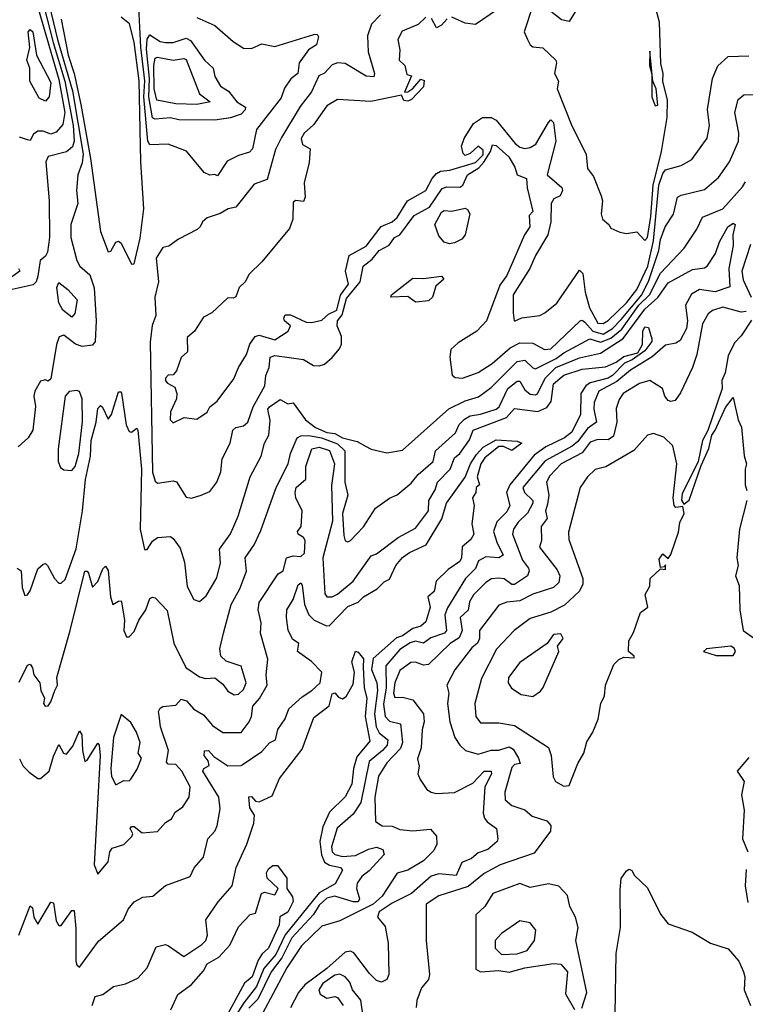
# Model space of a CAD drawing. Extents: x 1995148 to 2088947, y 769131 to 906009.
# Tile 120 of 256: x 2041445 to 2044231, y 792490 to 796271. Entities that reach past the tile are written whole.
import ezdxf

# ---------------------------------------------------------------- set-up
doc = ezdxf.new("R2010")
doc.units = 0

msp = doc.modelspace()

# ---------------------------------------------------------------- linework, layer by layer
at = {"layer": '0CON05XD'}
for points in [[(2041453.3, 796653.3), (2041573.5, 796183.5), (2041618.9, 796035), (2041651.1, 795865), (2041654.8, 795805), (2041647.7, 795782.3), (2041625, 795763.1), (2041555, 795745.6), (2041545.4, 795725), (2041557.9, 795575), (2041559.7, 795435), (2041552.3, 795377.7), (2041545, 795362.5), (2041524.2, 795345.8), (2041515, 795286.7), (2041508.5, 795265), (2041497.3, 795252.8), (2041405, 795232.3)], [(2041518.8, 796495), (2041590.6, 796195), (2041647.8, 795997.8), (2041689.2, 795755), (2041685, 795722), (2041668.1, 795675), (2041662.9, 795615), (2041668.8, 795565), (2041641.1, 795485), (2041641.5, 795435), (2041665, 795346.7), (2041676, 795325), (2041715, 795290.8), (2041731.2, 795241.2), (2041739.3, 795115), (2041734.5, 795035), (2041725, 795020.6), (2041685, 795016), (2041659.5, 795025), (2041615, 795059.5), (2041597, 795053), (2041586.8, 795023.2), (2041565, 794892.5), (2041555, 794882.5), (2041545, 794887.5), (2041525, 794882.5), (2041503.3, 794845), (2041500, 794825), (2041505.7, 794785.7), (2041496.2, 794695), (2041478, 794665), (2041439, 794631)], [(2041472.9, 796465), (2041595, 796041.8), (2041619.2, 795915), (2041611.3, 795868.7), (2041585, 795838.8), (2041565, 795831.1), (2041535, 795843.5), (2041515, 795843.5), (2041498.3, 795831.7), (2041485, 795807.5), (2041475, 795810), (2041445, 795820)], [(2042125, 796280), (2042195, 796248.6), (2042265, 796187.5), (2042305, 796161.2), (2042335, 796160), (2042375, 796178.6), (2042425, 796168.1), (2042574.5, 796214.5), (2042587.5, 796215), (2042592.9, 796205), (2042585, 796174.2), (2042554.3, 796155), (2042518.1, 796105), (2042513.3, 796065), (2042486.5, 796043.5), (2042462.3, 796007.7), (2042449.4, 795970.6), (2042355, 795850), (2042338.7, 795775), (2042327.9, 795762.1), (2042285, 795750), (2042242.2, 795727.8), (2042205, 795671.2), (2042195, 795676.7), (2042175, 795674.4), (2042153.9, 795683.9), (2042085.7, 795765.7), (2042015, 795792.5), (2041945, 795791.1), (2041937.5, 795805), (2041922, 795975), (2041926.1, 796036.1), (2041910.2, 796165), (2041901.2, 796345)], [(2043279.5, 796310.5), (2043195, 796252.5), (2043155, 796258), (2043105, 796280.6)], [(2043415, 796325.5), (2043381.5, 796225), (2043394.4, 796195), (2043405, 796174.3), (2043415, 796167.1), (2043453.2, 796163.2), (2043503.3, 796115), (2043506.7, 796105), (2043498, 796065), (2043513.8, 796035), (2043508.9, 796005), (2043565, 795863.3), (2043620, 795755), (2043625, 795700), (2043648.3, 795668.3), (2043677.5, 795595), (2043683.3, 795575), (2043677.5, 795525), (2043682.5, 795505), (2043707.5, 795485), (2043715, 795470), (2043750, 795455), (2043775, 795450), (2043815, 795456.7), (2043845, 795422.5)], [(2043595, 796327.5), (2043555, 796263.8), (2043525, 796270.5), (2043478.2, 796308.2)], [(2043845, 795422.5), (2043855.9, 795435), (2043868.5, 795515), (2043877, 795635), (2043909.7, 795765), (2043931.7, 795895), (2043932, 795962), (2043914.5, 796035), (2043915.3, 796065), (2043907.2, 796102.8), (2043902.1, 796262.1), (2043888.5, 796308.5)], [(2041605, 796272.5), (2041631.1, 796135), (2041654.3, 796064.3), (2041680.1, 795945), (2041717.4, 795737.4), (2041755, 795457.5), (2041785, 795380), (2041795, 795382.5), (2041813.9, 795416.1), (2041825, 795420), (2041835, 795412.5), (2041875, 795332.5)], [(2041875, 795332.5), (2041885, 795333.3), (2041908.3, 795431.7), (2041922.1, 795545), (2041910.9, 795725), (2041904.1, 796035.9), (2041885.2, 796185), (2041867.5, 796255), (2041835, 796280.8)], [(2042830.7, 796289.3), (2042795.5, 796254.5), (2042781.2, 796208.8), (2042782.7, 796147.3), (2042806.9, 796065), (2042805, 796051.2), (2042775, 796054.6), (2042695, 796103.3), (2042665, 796105.5), (2042645, 796097.5), (2042615, 796065.6), (2042594.4, 796055), (2042565.9, 795994.1), (2042522, 795938), (2042450.8, 795819.2), (2042427.7, 795772.2), (2042395, 795658), (2042345, 795640), (2042275, 795550.6), (2042245.7, 795544.3), (2042215, 795526.2), (2042165, 795510), (2042146.7, 795495), (2042138.8, 795475), (2042126.7, 795465), (2042055, 795428.8), (2042018.3, 795401.7), (2041995, 795396.2), (2041969.4, 795355), (2041978.8, 795265), (2041963.8, 795205), (2041968, 795135), (2041953.5, 795096.5), (2041946.7, 795033.3), (2041955, 794533.3), (2041965, 794498.8), (2041975, 794491.2), (2042035, 794500.5), (2042046.9, 794496.9), (2042085, 794438), (2042105, 794434.2), (2042142.5, 794445), (2042175, 794459.2), (2042202.2, 794495), (2042218.1, 794535), (2042222.7, 794585), (2042252.9, 794645), (2042264.2, 794695), (2042274.5, 794705.5), (2042305, 794711.9), (2042321.4, 794725), (2042342.2, 794785), (2042386.9, 794865), (2042390, 794905), (2042403.1, 794935), (2042407.1, 794975), (2042425, 794982.1), (2042535, 794966.7), (2042573.2, 794943.2), (2042595, 794941.2), (2042615, 794948.8), (2042645.6, 794974.4), (2042673.3, 795006.7), (2042680.6, 795025), (2042680.6, 795055), (2042664.4, 795095), (2042665.5, 795115), (2042682.8, 795137.2), (2042699.8, 795200.2), (2042752.9, 795265), (2042764.6, 795325), (2042798.5, 795351.5), (2042825.6, 795384.4), (2042863.3, 795405), (2042884.8, 795435.2), (2042905, 795445.4), (2042960.4, 795519.6), (2043018.8, 795551.2), (2043067.4, 795622.6), (2043085, 795629.4), (2043135, 795627.4), (2043147, 795635), (2043165, 795675.8), (2043207.5, 795702.5), (2043226.7, 795723.3), (2043252.8, 795765), (2043260, 795790), (2043275, 795788.2), (2043323.8, 795745), (2043346.7, 795705), (2043355.7, 795675.7), (2043391.4, 795661.4), (2043393.5, 795625), (2043416, 795535), (2043400.7, 795519.3), (2043403.3, 795475), (2043383.3, 795445), (2043315, 795288.8), (2043288.8, 795251.2), (2043236.9, 795115), (2043200.6, 795075), (2043129.3, 795030.7), (2043100.9, 795005), (2043096.5, 794975), (2043105.6, 794905.6), (2043116.9, 794896.9), (2043145, 794894.5), (2043205, 794916), (2043259.1, 794950.8), (2043328.8, 795011.2), (2043365, 795030), (2043415, 795028.5), (2043460, 795005), (2043485, 795006.9), (2043596.7, 795115), (2043605, 795117.8), (2043615, 795110), (2043645.7, 795075), (2043685, 795063.7), (2043720.9, 795085), (2043755, 795119.6), (2043833.7, 795215), (2043861.1, 795268.9), (2043898.5, 795385), (2043905, 795427.5), (2043923.3, 795475), (2043955, 795523.8), (2043971.1, 795588.9), (2043985, 795597.8), (2044075, 795618.6), (2044128.6, 795665), (2044170.9, 795725), (2044205.6, 795805), (2044206.4, 795835), (2044190.5, 795915), (2044203.3, 795965), (2044225, 795982.9), (2044275, 795984.4)], [(2043005, 796280.8), (2042975, 796252.2), (2042913.1, 796226.9), (2042897.5, 796195), (2042904.6, 796155), (2042902.5, 796115), (2042923.8, 796095), (2042931.2, 796061.2), (2042950, 796055), (2042923.3, 795993.3), (2042935, 795993.8), (2042955, 796006.7), (2042985, 796043.3), (2042997.9, 796037.9), (2042995, 796013.8), (2042949.2, 795965), (2042935, 795958.6), (2042920.5, 795960.5), (2042911.7, 795981.7), (2042793.5, 795956.5), (2042665, 795964.4), (2042625, 795940), (2042573.1, 795866.9), (2042538, 795835), (2042526.2, 795815), (2042531.2, 795791.2), (2042560, 795775), (2042557.2, 795722.8), (2042537.5, 795645), (2042540.7, 795589.3), (2042535, 795572.5), (2042505, 795576.7), (2042495, 795570), (2042494.4, 795505), (2042480.9, 795469.1), (2042375, 795341.4), (2042326, 795294), (2042311.2, 795265), (2042287.6, 795242.4), (2042275, 795206.7), (2042265, 795201.2), (2042245, 795203.3), (2042183.3, 795145), (2042151.2, 795128.8), (2042116.2, 795075), (2042088.8, 795051.2), (2042089.2, 794995), (2042065, 794973.3), (2042047.6, 794922.4), (2042035, 794906.7), (2042015, 794905.5), (2042005.6, 794895), (2042005, 794884), (2042012.5, 794875), (2042040.5, 794860.5), (2042048.8, 794835), (2042046.7, 794815), (2042023.8, 794765), (2042023.3, 794735), (2042035, 794723.3)], [(2043086.1, 796273.9), (2043065, 796250), (2043045, 796240), (2043026.7, 796275)], [(2041545, 795958.8), (2041519.5, 795969.5), (2041483.8, 796035), (2041484.4, 796085), (2041472.2, 796115), (2041484.7, 796164.7), (2041478, 796225), (2041485, 796233.8), (2041495.6, 796224.4), (2041509.6, 796135), (2041565, 796030), (2041558, 795975), (2041545, 795958.8)], [(2042195, 795885.5), (2042056.8, 795886.8), (2042024.6, 795894.6), (2041965, 795889.2), (2041955, 795894.5), (2041940.8, 795975), (2041943.5, 796045), (2041931.8, 796158.2), (2041935, 796196.2), (2041945, 796212.5), (2041985, 796187.7), (2042005, 796183.2), (2042035, 796183.8), (2042085, 796200), (2042101.6, 796191.6), (2042155, 796115.8), (2042187.5, 796085), (2042195, 796052.5), (2042215.9, 796015.9), (2042246.9, 795996.9), (2042278.6, 795955), (2042311.9, 795935), (2042310.9, 795925), (2042295, 795908.2), (2042255, 795894.6), (2042195, 795885.5)], [(2043885, 795940), (2043895, 795942.5), (2043888.3, 796005), (2043876.4, 796035), (2043865, 796150), (2043862.7, 796095), (2043872, 796062), (2043872.8, 795975), (2043885, 795940)], [(2042125, 795944.8), (2042045, 795948.2), (2041972.4, 795962.4), (2041961.7, 796005), (2041960, 796095), (2041965, 796123.1), (2041975, 796126.7), (2042034, 796116), (2042075, 796122.3), (2042085, 796118.2), (2042135, 795986.5), (2042176, 795955), (2042125, 795944.8)], [(2042035, 794723.3), (2042076.4, 794743.6), (2042125, 794737.5), (2042165, 794763.8), (2042175.8, 794784.2), (2042203.7, 794806.3), (2042267.8, 794892.2), (2042285, 794936), (2042315.8, 794985), (2042328.6, 795025), (2042349.2, 795055), (2042365, 795060), (2042425, 795041.2), (2042476.5, 795075), (2042484.7, 795095), (2042462.1, 795115), (2042459.1, 795125), (2042465, 795138.1), (2042485, 795138), (2042545, 795109.2), (2042565, 795108), (2042605, 795116.9), (2042630.4, 795139.6), (2042662.9, 795155), (2042676.5, 795213.5), (2042708.1, 795255), (2042696.7, 795305), (2042710.5, 795365), (2042775, 795401.8), (2042832.7, 795477.3), (2042875, 795495.4), (2042895, 795510.9), (2042934.2, 795575.8), (2043005, 795614.6), (2043028.6, 795661.4), (2043045, 795680.9), (2043060.9, 795689.1), (2043096.9, 795693.1), (2043195, 795723), (2043225, 795752.6), (2043225, 795769.7), (2043205, 795785.3), (2043175, 795757.5), (2043155, 795749.2), (2043147.6, 795757.6), (2043141.9, 795785), (2043151.4, 795815), (2043187.7, 795872.3), (2043222.5, 795895), (2043255, 795895.6), (2043274, 795885), (2043347.9, 795795), (2043365, 795781.6), (2043385, 795776.8), (2043405, 795780.3), (2043426.5, 795793.5), (2043475, 795876.2), (2043485, 795886.2), (2043495, 795876.7), (2043504.1, 795805), (2043470, 795675), (2043526.1, 795626.1), (2043529.4, 795615), (2043520, 795595), (2043496.6, 795583.4), (2043485.4, 795564.6), (2043483.9, 795495), (2043473.4, 795445), (2043426.1, 795365), (2043404.3, 795315.7), (2043340.4, 795215), (2043339.6, 795145), (2043343.3, 795115), (2043347.5, 795115), (2043373.4, 795126.6), (2043442.5, 795135), (2043461.2, 795145), (2043507.1, 795182.9), (2043595, 795308.8), (2043606.8, 795296.8), (2043615.8, 795225), (2043633.1, 795165), (2043665, 795105.7), (2043685, 795104.6), (2043705, 795115.4), (2043775, 795184.2), (2043815.2, 795235), (2043857.1, 795325), (2043878.4, 795421.6), (2043899.3, 795635), (2043915, 795680), (2043925, 795694.3), (2043985, 795710.5), (2044025.6, 795734.4), (2044084.3, 795815.7), (2044093.1, 795865), (2044085.8, 795925.8), (2044105.8, 796045), (2044125.9, 796094.1), (2044165, 796130), (2044245, 796132.5)], [(2042773.1, 794633.1), (2042795, 794621.9), (2042855, 794607.3), (2042915, 794618.5), (2043092.8, 794777.2), (2043155, 794807.6), (2043207.1, 794822.9), (2043255, 794858.2), (2043355, 794958.4), (2043385, 794963.8), (2043415, 794933.5), (2043425, 794930.4), (2043505, 794969.5), (2043535, 794992.1), (2043634.3, 795045), (2043675, 795032.6), (2043715, 795048), (2043757.2, 795082.8), (2043822, 795175), (2043863.3, 795215), (2043905, 795298.2), (2043996.7, 795393.3), (2044045, 795466.7), (2044067.1, 795512.9), (2044144.3, 795545), (2044220.5, 795629.5), (2044231.7, 795648.3)], [(2043095, 795410), (2043075, 795417.1), (2043055, 795441.2), (2043038.6, 795485), (2043065, 795532.5), (2043075, 795538.9), (2043105, 795536.4), (2043155, 795546.7), (2043165, 795542.5), (2043173.3, 795525), (2043156, 795445), (2043142.3, 795427.7), (2043115, 795414.4), (2043095, 795410)], [(2041580.8, 793695), (2041590, 793715), (2041587.7, 793745), (2041639.5, 793925), (2041695, 794153.8), (2041705, 794153.3), (2041710, 794145), (2041725, 794092.5), (2041745, 794113.3), (2041765, 794162.5), (2041775, 794172.5), (2041785.5, 794155.5), (2041794.3, 794055), (2041803.3, 794025), (2041825, 794037.5), (2041835, 794040), (2041836.7, 794035), (2041847.1, 793965), (2041844.6, 793925), (2041855, 793901.2), (2041865, 793900.8), (2041885, 793922), (2041902.2, 793965), (2041930, 794005), (2041945, 794048), (2041955, 794054), (2041965, 794051.2), (2042011.7, 794001.7), (2042036.8, 793876.8), (2042083.5, 793783.5), (2042135, 793747.5), (2042158.3, 793741.7), (2042195, 793743.3), (2042225, 793718.8), (2042245, 793692.5), (2042268.6, 793678.6), (2042285, 793681.4), (2042305, 793699.4), (2042314.5, 793725), (2042295, 793788.8), (2042238.3, 793808.3), (2042217.5, 793827.5), (2042213.1, 793855), (2042227.5, 793915), (2042257.8, 794025), (2042290, 794085), (2042316.2, 794153.8), (2042311.4, 794205), (2042345.6, 794255), (2042371.1, 794308.9), (2042429.5, 794475), (2042476, 794565), (2042484.4, 794605), (2042511.1, 794665), (2042525, 794672.9), (2042555, 794674.3), (2042603.5, 794665), (2042665, 794641.7), (2042693.8, 794615), (2042693.8, 794495), (2042705.2, 794445), (2042685.2, 794375), (2042689.5, 794290.5), (2042695, 794270), (2042705, 794266.2), (2042715, 794271.2), (2042765, 794324), (2042811.2, 794395), (2042865, 794433.8), (2042895, 794445.8), (2042948.9, 794491.1), (2042975.4, 794524.6), (2043032.9, 794575), (2043042, 794615), (2043119.1, 794685), (2043132.9, 794717.1), (2043153.2, 794736.8), (2043175, 794750.4), (2043215, 794755.8), (2043275, 794775.4), (2043285.9, 794785), (2043319.3, 794855), (2043355, 794882.5), (2043365, 794882.9), (2043385, 794850), (2043405, 794833.1), (2043425, 794830.4), (2043432.9, 794835), (2043464.1, 794895.9), (2043503.1, 794935), (2043595, 794973), (2043675, 794990.2), (2043762.7, 795047.3), (2043845, 795159.3), (2043895.3, 795204.7), (2043935, 795260.4), (2044028.1, 795311.9), (2044075, 795317.8), (2044085, 795324.4), (2044117.1, 795372.9), (2044132.6, 795417.4), (2044164.6, 795475), (2044185, 795490), (2044192, 795485), (2044182.9, 795445), (2044184.3, 795404.3), (2044167.8, 795315), (2044172, 795245), (2044115, 795225.6), (2044055.5, 795234.5), (2044025, 795216.9), (2044002, 795175), (2044008.6, 795115), (2044005.3, 795085), (2043981.1, 795038.9), (2043965, 795028.6), (2043925, 795021.2), (2043874.1, 794975.9), (2043790.8, 794925), (2043738.1, 794881.9), (2043668.7, 794845), (2043651.1, 794801.1), (2043649.6, 794775), (2043659.2, 794725), (2043625, 794701.6), (2043588.1, 794651.8), (2043566.5, 794633.4), (2043462.4, 794577.6), (2043376.9, 794475), (2043382.9, 794455), (2043415.7, 794425), (2043415.6, 794415), (2043395, 794376.5), (2043358.7, 794341.3), (2043341.5, 794315), (2043337.1, 794295), (2043376.1, 794196.1), (2043399.1, 794165), (2043401.8, 794155), (2043394.5, 794135), (2043345, 794102.3), (2043335, 794102.1), (2043305, 794124), (2043283.2, 794126.8), (2043256.3, 794123.7), (2043235, 794109.5), (2043188, 794062), (2043172, 794035), (2043166.5, 794003.5), (2043136.2, 793975), (2043144.3, 793925), (2043132.9, 793897.1), (2043098.4, 793875), (2043015.2, 793794.8), (2042995, 793792.9), (2042965, 793804.4), (2042947, 793803), (2042905, 793772), (2042885.5, 793725), (2042880.9, 793685), (2042885, 793668.8), (2042915, 793670), (2042955, 793659.2), (2042995.8, 793605.8), (2042998.8, 793575), (2042990.5, 793545), (2042986.5, 793475), (2042972.3, 793432.3), (2042978.8, 793405), (2042973.8, 793375), (2042982.7, 793352.7), (2043008.8, 793315), (2043025, 793304.2), (2043045, 793299.2), (2043115, 793303.3), (2043185, 793339.1), (2043228.8, 793385), (2043255.5, 793385.5), (2043256.4, 793375), (2043231.3, 793325), (2043224.5, 793224.5), (2043229.4, 793205), (2043240.7, 793190.7), (2043275.8, 793165), (2043281.2, 793125), (2043278.8, 793115), (2043242.5, 793085), (2043205, 793071.5), (2043179.6, 793050.4), (2043143.3, 793035), (2043120.8, 792985), (2043055, 792990.6), (2043025, 792981.5), (2042949.5, 792915), (2042875, 792878.1), (2042825.7, 792845), (2042818.8, 792825), (2042848.3, 792788.3), (2042859.7, 792725), (2042862.5, 792605), (2042854.6, 792585.4), (2042835, 792575.6), (2042815, 792581.9), (2042788.5, 792608.5), (2042728, 792688), (2042715, 792694.6), (2042695, 792689.7), (2042625, 792627.9), (2042540.5, 792565), (2042515.9, 792535), (2042485, 792476.7)], [(2044251.7, 795408.3), (2044217.8, 795305), (2044222.4, 795272.4), (2044254, 795205)], [(2041441.2, 795315), (2041445.7, 795305), (2041404.7, 795275.3)], [(2042965, 795186.7), (2042935, 795208), (2042870, 795205), (2042873.3, 795215), (2042955, 795278.8), (2042995, 795276.7), (2043065, 795286.2), (2043073.3, 795275), (2043042.7, 795247.3), (2043030, 795205), (2043015, 795192), (2042965, 795186.7)], [(2041645, 795128.5), (2041611.2, 795155), (2041595, 795184), (2041587.9, 795242.1), (2041595, 795261.2), (2041630, 795235), (2041665.5, 795195), (2041657.5, 795142.5), (2041645, 795128.5)], [(2044235, 795150.8), (2044215, 795147.3), (2044145, 795166.8), (2044105.3, 795154.7), (2044088.5, 795141.5), (2044066.7, 795103.3), (2044045.4, 794985), (2044028.5, 794935), (2043982.1, 794837.9), (2043961.7, 794808.3), (2043945, 794804.3), (2043935, 794808.8), (2043922, 794825), (2043912.9, 794855), (2043865, 794886), (2043825.4, 794874.6), (2043762.5, 794835), (2043747, 794813), (2043735, 794777.5), (2043737.9, 794725), (2043725, 794671.1), (2043705, 794657.5), (2043665, 794658.7), (2043635, 794648.2), (2043605, 794607.8), (2043524.4, 794565), (2043480.6, 794519.4), (2043467.8, 794495), (2043476.7, 794445), (2043471.1, 794411.1), (2043464.5, 794385), (2043470, 794355), (2043447.8, 794325), (2043448.7, 794271.3), (2043440.8, 794245), (2043509, 794159), (2043519.2, 794135), (2043515, 794109.4), (2043495, 794091.2), (2043415, 794065.3), (2043365, 794040), (2043315, 794034.5), (2043285, 794022.9), (2043210.6, 793925), (2043210.2, 793895), (2043203.2, 793876.8), (2043181.5, 793858.5), (2043115.6, 793775), (2043085.6, 793715), (2043093.3, 793685), (2043088.1, 793645), (2043096.9, 793575), (2043115.7, 793515), (2043134.5, 793484.5), (2043156.7, 793465), (2043205, 793450), (2043255, 793466.5), (2043285, 793466.2), (2043325, 793478.7), (2043339.5, 793469.5), (2043360.7, 793435), (2043366.2, 793415), (2043345, 793410.4), (2043335, 793398.9), (2043307.8, 793305), (2043308.6, 793275), (2043335, 793252.9), (2043385, 793236.9), (2043412.7, 793212.7), (2043468.6, 793195), (2043485, 793176.2), (2043483.3, 793155), (2043420, 793070), (2043290, 793025), (2043228.3, 792991.7), (2043167.5, 792942.5), (2043055, 792906.7), (2043005.8, 792875), (2043006, 792735), (2043019.2, 792605), (2043014.2, 792585), (2042987.4, 792552.6), (2042970, 792505), (2042967.7, 792477.7)], [(2041445, 793432.5), (2041459.2, 793405), (2041481.3, 793381.3), (2041515, 793357.5), (2041525, 793357.5), (2041559.1, 793385), (2041575, 793443.3), (2041595, 793487.5), (2041614, 793454), (2041625, 793450), (2041649.1, 793480.9), (2041675, 793540), (2041683.3, 793525), (2041686, 793465), (2041695, 793422.5), (2041705, 793427.5), (2041745, 793492.5), (2041750, 793485), (2041754.3, 793445), (2041730.8, 793025), (2041745, 792990), (2041785, 793037.5), (2041791.9, 793075), (2041800.8, 793089.2), (2041845, 793103.8), (2041875.8, 793134.2), (2041880, 793145), (2041870, 793165), (2041875, 793172.5), (2041885, 793173.3), (2041915, 793148.8), (2041975, 793154), (2042005, 793188), (2042027.6, 793202.4), (2042042.4, 793227.6), (2042071.3, 793248.7), (2042096.4, 793285), (2042099.6, 793325), (2042068.2, 793385), (2042045, 793410.8), (2042015, 793412.7), (2042009.3, 793419.3), (2042016.7, 793465), (2041985.6, 793555), (2041980.8, 793599.2), (2041978.8, 793615), (2041985, 793626.7), (2041995, 793633.3), (2042045, 793638.8), (2042065, 793661.2), (2042085.8, 793655), (2042114, 793624), (2042151.2, 793601.2), (2042185, 793560), (2042225, 793533.8), (2042295, 793533.5), (2042326.2, 793575), (2042335.3, 793595), (2042340.9, 793635), (2042366, 793664), (2042395.4, 793715), (2042392.2, 793755), (2042398.5, 793815), (2042369.5, 793915), (2042372.2, 793955), (2042361.1, 794005), (2042365, 794032.5), (2042437.4, 794142.6), (2042456.7, 794155), (2042469.2, 794205), (2042495, 794212.1), (2042525, 794209.4), (2042538.2, 794221.8), (2042541.6, 794271.6), (2042535, 794282.7), (2042514, 794295), (2042512.5, 794305), (2042526.2, 794325), (2042530, 794385), (2042505.5, 794435), (2042502.7, 794455), (2042506.2, 794475), (2042544, 794506), (2042543.4, 794555), (2042567.2, 794622.8), (2042595, 794630), (2042635, 794616.1), (2042653.8, 794565), (2042642.8, 794482.8), (2042646.7, 794345), (2042609.6, 794205), (2042616.8, 794066.8), (2042624.5, 794054.5), (2042645, 794054.4), (2042665, 794064.4), (2042725.6, 794115), (2042795, 794212.2), (2042815, 794220), (2042897.9, 794282.1), (2042965, 794318.1), (2043014.5, 794385), (2043015.9, 794425), (2043040, 794465), (2043049.1, 794495), (2043097.5, 794545), (2043115, 794588), (2043135.6, 794605), (2043172.1, 794657.9), (2043186.4, 794695), (2043313.9, 794743.9), (2043345, 794778.1), (2043435, 794766.5), (2043468.6, 794781.4), (2043485.2, 794804.8), (2043495, 794872.2), (2043535, 794906.6), (2043605, 794928.8), (2043695, 794938.5), (2043734.7, 794955.3), (2043765, 794977.1), (2043818.3, 794991.7), (2043836.8, 795023.2), (2043837.5, 795075), (2043845, 795091.9), (2043859.3, 795089.3), (2043872.9, 795045), (2043872.3, 795035), (2043845, 795000), (2043796.4, 794965), (2043767.8, 794952.2), (2043721.3, 794905), (2043704.4, 794895), (2043635, 794876.9), (2043618.8, 794865), (2043600, 794835), (2043598.5, 794755), (2043565, 794687.5), (2043537.5, 794665), (2043465, 794631), (2043420.6, 794599.4), (2043326.7, 794485), (2043314.7, 794455.3), (2043327.7, 794405), (2043315, 794380.9), (2043276.7, 794343.3), (2043264.7, 794305.3), (2043276.7, 794265), (2043302, 794215), (2043285.4, 794204.6), (2043235, 794208.5), (2043207.3, 794192.7), (2043195.9, 794164.1), (2043156.7, 794125), (2043088, 794012), (2043077.1, 793985), (2043083.8, 793925), (2043076.7, 793915), (2043023.2, 793896.8), (2042995, 793876.7), (2042965, 793884.7), (2042945, 793878.3), (2042905, 793852.1), (2042850.7, 793789.3), (2042852.6, 793705), (2042842.4, 793642.4), (2042848.2, 793595), (2042865, 793576.8), (2042907.5, 793567.5), (2042915.3, 793495), (2042907.3, 793472.7), (2042855, 793417.3), (2042823.3, 793366.7), (2042808.8, 793285), (2042811.7, 793191.7), (2042837.5, 793175), (2042875, 793174.2), (2042905, 793160.8), (2042955, 793155.8), (2043022, 793162), (2043045.9, 793135.9), (2043047.1, 793105), (2043035, 793081.2), (2042995, 793040.4), (2042935, 793005.4), (2042895, 792993.1), (2042836.9, 792905), (2042802.4, 792875), (2042675, 792810.7), (2042605, 792790), (2042526.9, 792715), (2042470.4, 792629.6), (2042346, 792395)], [(2044255, 795117.8), (2044215, 795057.5), (2044189.5, 795030.5), (2044165, 794980), (2044154.4, 794915), (2044140.9, 794885), (2044142.5, 794855), (2044087.1, 794692.9), (2044066.5, 794655), (2044050, 794575), (2043989.2, 794450.8), (2043986, 794426), (2043995, 794410), (2044015, 794426.2), (2044061.3, 794558.7), (2044091.1, 794625), (2044103.1, 794675), (2044115, 794694.2), (2044155, 794782), (2044185, 794820), (2044203.3, 794735), (2044216.1, 794706.1), (2044226.4, 794596.4), (2044236.2, 794565), (2044230, 794545), (2044230, 794485), (2044236.4, 794463.6)], [(2041435, 794164.2), (2041450.8, 794155), (2041455, 794090), (2041465, 794060), (2041475, 794062.5), (2041485, 794077.5), (2041515, 794162.5), (2041535, 794180), (2041545, 794182.5), (2041552.5, 794175), (2041578.8, 794125), (2041595, 794106.7), (2041605, 794106.7), (2041619.3, 794120.7), (2041661.5, 794238.5), (2041686.6, 794385), (2041697.6, 794505), (2041716.7, 794595), (2041719.5, 794655), (2041738.5, 794725), (2041745, 794777.5), (2041755, 794790), (2041763, 794783), (2041785, 794737.5), (2041798, 794755), (2041825, 794842.5), (2041835, 794842.5), (2041836.6, 794836.6), (2041854.3, 794715), (2041865, 794690), (2041875, 794687.5), (2041895, 794702.5), (2041898.8, 794695), (2041913.2, 794545), (2041908.2, 794315), (2041925, 794236.2), (2041935, 794236.2), (2041955, 794268.8), (2041975, 794282), (2042024.1, 794285.9), (2042035, 794278.8), (2042061.3, 794241.3), (2042078.5, 794188.5), (2042088.9, 794095), (2042114.3, 794044.3), (2042135, 794036.7), (2042161.7, 794058.3), (2042202.8, 794127.2), (2042216.7, 794185), (2042211.9, 794238.1), (2042255, 794296.2), (2042284.5, 794365), (2042330, 794515), (2042372.2, 794595), (2042385.5, 794645), (2042402.2, 794675), (2042407.5, 794732.5), (2042398.5, 794775), (2042404.5, 794785), (2042445, 794812.2), (2042475, 794795.9), (2042495, 794800), (2042542.7, 794735), (2042580.4, 794705), (2042625, 794685.9), (2042655, 794682.3), (2042685, 794664.8), (2042741.1, 794651.1), (2042773.1, 794633.1)], [(2041645, 794540), (2041657.8, 794555), (2041672.7, 794605), (2041687, 794727), (2041685.4, 794815.4), (2041675, 794843.3), (2041665, 794846.7), (2041635, 794843.3), (2041620, 794825), (2041593.6, 794623.7), (2041592.9, 794575), (2041601.7, 794551.7), (2041615, 794542.5), (2041645, 794540)], [(2043535, 793327.5), (2043555, 793330), (2043588, 793415), (2043611.2, 793455), (2043622.7, 793497.3), (2043646.2, 793535), (2043665.8, 793585), (2043676, 793645), (2043690, 793675), (2043693.8, 793715), (2043726.2, 793795), (2043745, 793813.8), (2043765, 793823.3), (2043805, 793820), (2043805, 793827.5), (2043782.5, 793845), (2043783.6, 793886.4), (2043801.7, 793918.3), (2043828.8, 793995), (2043856.7, 794015), (2043846.1, 794063.9), (2043864.1, 794095.9), (2043865.8, 794125), (2043905, 794162.5), (2043925, 794160), (2043925, 794177.5), (2043920, 794170), (2043905, 794167.5), (2043900.7, 794199.3), (2043915, 794220), (2043935, 794202.5), (2043945, 794217.5), (2043975, 794303.3), (2043980, 794340), (2043996.4, 794375), (2043991.7, 794401.7), (2043965, 794397.5), (2043957.5, 794405), (2043954, 794435), (2043968.8, 794565), (2043952.5, 794635), (2043918.3, 794668.3), (2043878.3, 794681.7), (2043855, 794676.2), (2043803, 794617), (2043695.5, 794554.5), (2043655, 794543.8), (2043624.7, 794515.3), (2043597.5, 794475), (2043552.9, 794302.9), (2043553.1, 794275), (2043607.8, 794125), (2043607, 794103), (2043595, 794076.2), (2043536.9, 794023.1), (2043484.7, 793995.3), (2043405, 793971.9), (2043344.3, 793925), (2043275.9, 793854.1), (2043218.5, 793741.5), (2043192.3, 793645), (2043196.5, 793595), (2043215, 793571.1), (2043285, 793571.2), (2043345, 793560.5), (2043475, 793476.7), (2043486.2, 793445), (2043493.6, 793363.6), (2043502.5, 793345), (2043535, 793327.5)], [(2041442.5, 792755), (2041485, 792867.5), (2041495, 792860), (2041500, 792825), (2041515, 792797.5), (2041565, 792882.5), (2041575, 792880), (2041585, 792810), (2041595, 792792.5), (2041605, 792792.5), (2041645, 792850), (2041655, 792850), (2041661.4, 792781.4), (2041661.2, 792655), (2041665, 792641.2), (2041675, 792633.1), (2041748, 792732), (2041844.2, 792815), (2041862, 792855), (2041885, 792882.9), (2041918, 792902), (2041956.2, 792905), (2042005, 792946.7), (2042099.2, 792980.8), (2042115, 793013.8), (2042150.6, 793055), (2042168, 793125), (2042194.2, 793155), (2042203.1, 793175), (2042215, 793240), (2042210.5, 793285), (2042148.1, 793385), (2042152, 793395), (2042172.5, 793407.5), (2042169.2, 793425), (2042153.3, 793445), (2042155, 793463.8), (2042170.8, 793465), (2042191.1, 793441.1), (2042245, 793405.3), (2042295, 793406.7), (2042375, 793461.2), (2042405, 793494), (2042428, 793505), (2042436.7, 793545), (2042465, 793586.7), (2042478, 793625), (2042529.6, 793670.4), (2042567.5, 793695), (2042599.2, 793725), (2042605.5, 793765), (2042565, 793806.9), (2042512.5, 793845), (2042516.9, 793875), (2042492.5, 793892.5), (2042476.5, 793926.5), (2042469.1, 793975), (2042471.2, 794005), (2042495.3, 794044.7), (2042515, 794100.6), (2042525, 794108), (2042529.2, 794099.2), (2042539.4, 794025), (2042555.7, 793985), (2042575.5, 793965.5), (2042623.3, 793943.3), (2042635.2, 793944.8), (2042705, 794017.5), (2042745, 794034.5), (2042765.4, 794054.6), (2042817.5, 794085), (2042845, 794112.9), (2042865, 794123.1), (2042889.6, 794175), (2042915, 794205.4), (2042942.5, 794225), (2043006.5, 794255), (2043066.1, 794353.9), (2043083.9, 794415), (2043156, 794514), (2043176.4, 794565), (2043198.8, 794601.2), (2043225, 794629.4), (2043275, 794658.1), (2043355, 794652.5), (2043373.3, 794645), (2043335, 794616.7), (2043302.6, 794632.6), (2043285, 794632.2), (2043231.7, 794588.3), (2043216, 794565), (2043201.2, 794515), (2043210, 794485), (2043197.5, 794475), (2043196.2, 794455), (2043183.3, 794435), (2043190, 794405), (2043180.8, 794335), (2043189.4, 794295), (2043177.1, 794275), (2043143.6, 794246.4), (2043141.4, 794205), (2043135, 794190), (2043089.7, 794160.3), (2043044.3, 794115), (2043036, 794075), (2043012.1, 794055), (2043020.9, 794015), (2043005, 793959.2), (2042985, 793942.1), (2042955, 793933.1), (2042915, 793905.3), (2042892.4, 793897.6), (2042802.6, 793817.4), (2042795.7, 793775.7), (2042816.5, 793725), (2042819.6, 793695), (2042807.3, 793605), (2042813.5, 793555), (2042825, 793531.9), (2042859.2, 793505), (2042855.8, 793485), (2042838.2, 793465), (2042787.3, 793422.7), (2042754.7, 793265), (2042725, 793220), (2042663.7, 793166.3), (2042641.8, 793095), (2042645.4, 793075.4), (2042655, 793065.6), (2042685, 793057.5), (2042735, 793060.9), (2042783.9, 793086.1), (2042815, 793093.6), (2042840, 793085), (2042844.2, 793065), (2042787.1, 793002.9), (2042758.9, 792981.1), (2042740.6, 792955), (2042738.5, 792935), (2042749.4, 792895), (2042745, 792883.5), (2042725, 792883.6), (2042655, 792905.8), (2042625, 792897.1), (2042595, 792870.8), (2042573.1, 792835), (2042490, 792745), (2042451.1, 792668.9), (2042410.5, 792615), (2042360.1, 792509.9), (2042325, 792474.7)], [(2044236.7, 794425), (2044208.8, 794315), (2044198.8, 794205), (2044203.8, 794175), (2044193.8, 794135), (2044207.7, 794097.7), (2044210, 794005), (2044223.3, 793925), (2044293.1, 793875)], [(2043415, 793672), (2043445, 793692), (2043455, 793706.7), (2043515.8, 793844.2), (2043510, 793865), (2043532, 793895), (2043522.5, 793912.5), (2043495, 793910), (2043470, 793875), (2043365, 793803.1), (2043322, 793745), (2043320.8, 793725), (2043333.9, 793703.9), (2043370.3, 793680.3), (2043415, 793672)], [(2041723.8, 792485), (2041735, 792520), (2041765, 792528), (2041805, 792558), (2041851.7, 792568.3), (2041899.2, 792590.8), (2041935, 792630), (2041968.8, 792711.2), (2042005, 792720), (2042016.7, 792715), (2042075, 792674), (2042145, 792719.4), (2042159.4, 792735), (2042166.5, 792755), (2042160.5, 792815), (2042207.1, 792882.9), (2042261.5, 792945), (2042276.9, 793015), (2042317.8, 793105), (2042343.9, 793185), (2042346.3, 793216.3), (2042329.2, 793245), (2042325, 793286.7), (2042335, 793288), (2042350, 793270), (2042365, 793267.1), (2042415, 793291.1), (2042442.8, 793357.2), (2042529.7, 793470.3), (2042575, 793590.8), (2042633.8, 793636.2), (2042645, 793682.2), (2042655.7, 793685.7), (2042669.5, 793669.5), (2042685, 793663.3), (2042698.6, 793671.4), (2042725, 793720), (2042731.1, 793765), (2042720.5, 793805), (2042734.2, 793845.8), (2042745, 793842.5), (2042765, 793816.2), (2042764.3, 793784.3), (2042767.9, 793705), (2042778, 793665), (2042771.3, 793595), (2042789.1, 793500.9), (2042739.6, 793440.4), (2042726.5, 793395), (2042720.5, 793335), (2042695, 793286.7), (2042635, 793227.5), (2042608.9, 793171.1), (2042597.8, 793115), (2042604, 793064), (2042615.7, 793035.7), (2042635, 793023.8), (2042676.5, 793015), (2042684.7, 793005), (2042657, 792953), (2042595, 792918), (2042465, 792757.4), (2042429.2, 792680.8), (2042382.3, 792627.7), (2042355, 792557.8), (2042305.5, 792495), (2042250.6, 792409.4)], [(2044185, 793829.4), (2044193.3, 793845), (2044187.9, 793857.9), (2044175.3, 793865.3), (2044082.5, 793855), (2044070, 793845), (2044119.8, 793829.8), (2044185, 793829.4)], [(2041442.7, 793727.3), (2041475, 793792), (2041485, 793796.2), (2041495, 793782.5), (2041500, 793755), (2041522.5, 793725), (2041526.2, 793695), (2041540, 793665), (2041536.7, 793645), (2041543.3, 793635), (2041555, 793636.7), (2041565, 793651.2), (2041580.8, 793695)], [(2041815, 793333.3), (2041845, 793350), (2041865, 793348), (2041872, 793355), (2041896.9, 793393.1), (2041912.5, 793435), (2041900.8, 793455), (2041907.3, 793495), (2041893.3, 793535), (2041872.4, 793572.4), (2041835, 793602.5), (2041805.7, 793514.3), (2041795.4, 793395.4), (2041797.8, 793365), (2041815, 793333.3)], [(2044245, 793438), (2044200, 793385), (2044226.2, 793345), (2044216.7, 793295), (2044226.7, 793235), (2044220, 793125), (2044240.8, 793075)], [(2042025, 792469.2), (2042052.9, 792527.1), (2042105, 792565.7), (2042151.2, 792618.8), (2042165.7, 792645), (2042209.6, 792670.4), (2042252.7, 792717.3), (2042285, 792788), (2042330, 792835), (2042350, 792840), (2042374.1, 792915.9), (2042385, 792920), (2042425, 792910), (2042437.5, 792935), (2042395.8, 792975), (2042392.5, 792995), (2042400.4, 793009.6), (2042416.7, 793023.3), (2042435, 793023.5), (2042471.5, 792975), (2042471.2, 792935), (2042493, 792903), (2042495.8, 792885), (2042475, 792843.8), (2042443.8, 792826.2), (2042442, 792795), (2042400.8, 792705), (2042375.7, 792684.3), (2042360.8, 792659.2), (2042338, 792595), (2042308.6, 792571.4), (2042235, 792436.9)], [(2043730.2, 792375), (2043735.7, 792685), (2043751.4, 792785), (2043750.7, 792929.3), (2043755, 792972.5), (2043775, 793002), (2043785, 793008.8), (2043795, 793003.8), (2043806, 792985), (2043855, 792937.5), (2043905.9, 792835.9), (2043935, 792798.8), (2044027, 792767), (2044097.5, 792725), (2044165, 792702.9), (2044205.8, 792655.8), (2044223.8, 792615), (2044228.8, 792595), (2044227.1, 792545), (2044250.8, 792485)], [(2044235, 793007.5), (2044230, 792945), (2044240.7, 792880.7)], [(2043603.3, 792475), (2043622.5, 792535), (2043580, 792735), (2043590, 792785), (2043579.2, 792825), (2043557.1, 792865), (2043547.9, 792907.9), (2043515, 792943.8), (2043475, 792952), (2043405, 792938.5), (2043365, 792954.5), (2043262, 792915), (2043231.2, 792865), (2043197, 792833), (2043196, 792625), (2043214.1, 792614.1), (2043285, 792620.3), (2043325, 792613.5), (2043385, 792629.4), (2043495, 792646.2), (2043523.5, 792643.5), (2043548.1, 792615), (2043540.5, 792530.5), (2043575, 792470)], [(2043295, 792681.3), (2043355, 792683.5), (2043393, 792697), (2043422, 792735), (2043427.1, 792775), (2043405, 792802.5), (2043365, 792810.6), (2043295, 792761.4), (2043270.9, 792735), (2043270.4, 792705), (2043295, 792681.3)], [(2042765.8, 792435), (2042755, 792506), (2042723.3, 792545), (2042712.9, 792575), (2042695, 792596), (2042675, 792605.7), (2042655, 792601.4), (2042609.5, 792570.5), (2042594.4, 792545), (2042599.2, 792529.2), (2042625, 792514), (2042655, 792520), (2042665, 792515.8), (2042687.1, 792485)]]:
    msp.add_lwpolyline(points, dxfattribs=at)

doc.saveas('drawing.dxf')
